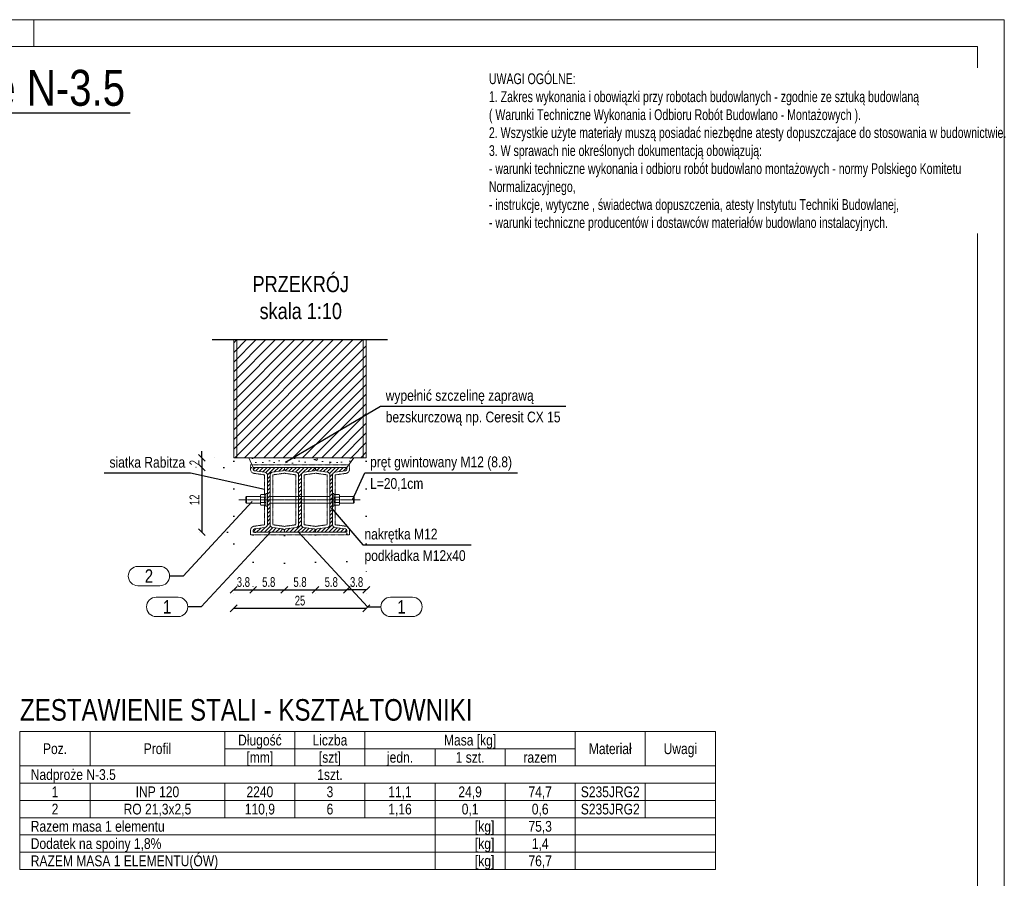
# Model space of a CAD drawing. Header units: millimetres. Extents: x 11149 to 111407, y -107619 to -23630.
# Tile 49 of 245: x 19045 to 19502, y -36758 to -36360. Entities that reach past the tile are written whole.
import ezdxf
from ezdxf.enums import TextEntityAlignment as Align

# ---------------------------------------------------------------- set-up
doc = ezdxf.new("R2010")
doc.units = ezdxf.units.MM
doc.header["$LTSCALE"] = 2
for name, pattern in [('CENTER2', [28.575, 19.05, -3.175, 3.175, -3.175]), ('DOT', [6.35, 0, -6.35]), ('HIDDEN', [9.525, 6.35, -3.175])]:
    doc.linetypes.add(name, pattern=pattern)
doc.layers.get('0').update_dxf_attribs({"plot": 0})
doc.layers.get('Defpoints').update_dxf_attribs({"color": 1})
for name, color, linetype, lineweight in [('e-cad_252', 252, 'HIDDEN', 9), ('e-cad_cienkie', 1, 'Continuous', 9), ('e-cad_opisy', 7, 'Continuous', 9), ('e-cad_osie', 22, 'CENTER2', 9), ('e-cad_stal_kontur', 222, 'Continuous', 20), ('e-cad_stal_wypelnienia', 224, 'Continuous', 9), ('e-cad_wymiary', 4, 'Continuous', 9), ('Opisy', 7, 'Continuous', 13)]:
    doc.layers.add(name, color=color, linetype=linetype, lineweight=lineweight)
doc.layers.add('e-cad_ukryte', color=30, linetype='HIDDEN')
doc.styles.add('e-cad_1', font='arial.ttf', dxfattribs={"width": 0.7})
doc.styles.add('e-cad_2', font='arial.ttf', dxfattribs={"width": 0.8})
doc.dimstyles.new('e-cad_1_10_[cm]', dxfattribs={"dimtxt": 1.8, "dimasz": 1.25, "dimexe": 1.25, "dimexo": 0.625, "dimgap": 0.5, "dimtad": 1, "dimdec": 0, "dimrnd": 1, "dimzin": 1, "dimtxsty": 'e-cad_1', "dimblk": 'OBLIQUE', "dimcen": 2.5, "dimclrd": 256, "dimclre": 252, "dimclrt": 7, "dimadec": 0, "dimazin": 0, "dimtfac": 1, "dimtix": 1, "dimtmove": 2, "dimatfit": 3, "dimldrblk": 'NONE', "dimfxl": 60, "dimfxlon": 1, "dimarcsym": 0})
doc.dimstyles.new('e-cad_1_25_10[cm]', dxfattribs={"dimscale": 2.5, "dimtxt": 1.8, "dimasz": 1.25, "dimexe": 1.25, "dimexo": 0.625, "dimgap": 0.5, "dimtad": 1, "dimdec": 0, "dimlfac": 0.4, "dimrnd": 1, "dimzin": 1, "dimtxsty": 'e-cad_1', "dimblk": 'OBLIQUE', "dimcen": 2.5, "dimclrd": 30, "dimclre": 252, "dimclrt": 7, "dimadec": 0, "dimazin": 0, "dimtfac": 1, "dimtix": 1, "dimtmove": 2, "dimatfit": 3, "dimfxl": 60, "dimfxlon": 1, "dimarcsym": 0})
doc.dimstyles.new('e-cad_1_25_[cm]', dxfattribs={"dimscale": 2.5, "dimtxt": 1.8, "dimasz": 1.25, "dimexe": 1.25, "dimexo": 0.625, "dimgap": 0.5, "dimtad": 1, "dimdec": 0, "dimrnd": 1, "dimzin": 1, "dimtxsty": 'e-cad_1', "dimblk": 'OBLIQUE', "dimcen": 2.5, "dimclrd": 256, "dimclre": 252, "dimclrt": 7, "dimadec": 0, "dimazin": 0, "dimtfac": 1, "dimtix": 1, "dimtmove": 2, "dimatfit": 3, "dimldrblk": 'NONE', "dimfxl": 60, "dimfxlon": 1, "dimarcsym": 0})

# ---------------------------------------------------------------- blocks, each defined once
blk = doc.blocks.new('A3_poziom')
at = {"ltscale": 0.8}
blk.add_line((240, 292), (240, 297), dxfattribs=at)
for points in [[(0, 0), (420, 0), (420, 297), (0, 297)], [(30, 5), (415, 5), (415, 292), (30, 292)]]:
    blk.add_lwpolyline(points, close=True)
blk = doc.blocks.new('e-cad_ZelbetPozycja')
at = {"layer": 'e-cad_opisy', "ltscale": 0.04, "style": 'e-cad_1', "width": 0.8}
for tag, p, height in [('OPIS_1', (0, 1.33), 6.67), ('OPIS_2', (0, -5.33), 4), ('OPIS_4', (16, -5.33), 4), ('OPIS_3', (0, -9.33), 2.67)]:
    blk.add_attdef(tag, p, '', height=height, dxfattribs=at)
at = {"layer": 'e-cad_opisy', "ltscale": 0.04, "style": 'e-cad_1', "width": 0.8, "flags": 1}
for tag, p in [('POZYCJA', (0, -20)), ('ILOSC', (0, -26.67)), ('DODATEK', (0, -33.33))]:
    blk.add_attdef(tag, p, '', height=4, dxfattribs=at)
blk = doc.blocks.new('_None')
blk = doc.blocks.new('_OBLIQUE')
at = {"color": 0, "linetype": 'ByBlock', "lineweight": -2}
blk.add_line((-0.5, -0.5), (0.5, 0.5), dxfattribs=at)
blk = doc.blocks.new('e-cad_StalOpisNiezliczalny_1')
at = {"layer": 'e-cad_cienkie', "ltscale": 0.4}
blk.add_lwpolyline([(5.87, 1.8), (1.78, 1.8, 0.991311), (1.78, -1.8), (5.87, -1.8, 0.991311)], format="xyb", close=True, dxfattribs=at)
at = {"layer": 'e-cad_opisy', "color": 9, "ltscale": 0.04, "style": 'e-cad_1', "width": 0.8}
blk.add_attdef('NR', text='', height=2.5, dxfattribs=at).set_placement((3.83, 0), align=Align.MIDDLE_CENTER)
blk = doc.blocks.new('*D1563')
at = {"layer": 'Defpoints', "color": 0, "ltscale": 0.5}
for p in [(19137.24, -36563.21), (19129.77, -36567.71), (19154.24, -36567.71)]:
    blk.add_point(p, dxfattribs=at)
at = {"layer": 'e-cad_opisy', "color": 30, "lineweight": -2}
for p, q in [((19129.77, -36563.21), (19129.77, -36560.09)), ((19129.77, -36563.21), (19129.77, -36567.71)), ((19129.77, -36567.71), (19129.77, -36570.84))]:
    blk.add_line(p, q, dxfattribs=at)
at = {"layer": 'e-cad_opisy', "color": 252, "linetype": 'DOT', "lineweight": -2}
for p, q in [((19135.67, -36563.21), (19126.64, -36563.21)), ((19152.67, -36567.71), (19126.64, -36567.71))]:
    blk.add_line(p, q, dxfattribs=at)
at = {"layer": 'e-cad_opisy', "color": 30, "lineweight": -2, "ltscale": 0.5, "xscale": 3.125, "yscale": 3.125, "zscale": 3.125}
for p, rotation in [((19129.77, -36563.21), 270), ((19129.77, -36567.71), 90)]:
    blk.add_blockref('_OBLIQUE', p, dxfattribs=dict(at, rotation=rotation))
at = {"layer": 'e-cad_opisy', "color": 7, "ltscale": 0.5, "insert": (19126.26, -36565.46), "char_height": 4.5, "attachment_point": 5, "rotation": 90, "style": 'e-cad_1'}
blk.add_mtext('2', dxfattribs=at)
blk = doc.blocks.new('*D1564')
at = {"layer": 'Defpoints', "color": 0, "ltscale": 0.5}
for p in [(19154.24, -36567.71), (19129.77, -36597.71), (19156.02, -36597.71)]:
    blk.add_point(p, dxfattribs=at)
at = {"layer": 'e-cad_opisy', "color": 252, "linetype": 'DOT', "lineweight": -2}
for p, q in [((19152.67, -36567.71), (19126.64, -36567.71)), ((19154.46, -36597.71), (19126.64, -36597.71))]:
    blk.add_line(p, q, dxfattribs=at)
at = {"layer": 'e-cad_opisy', "color": 30, "lineweight": -2}
blk.add_line((19129.77, -36567.71), (19129.77, -36597.71), dxfattribs=at)
at = {"layer": 'e-cad_opisy', "color": 30, "lineweight": -2, "ltscale": 0.5, "xscale": 3.125, "yscale": 3.125, "zscale": 3.125}
for p, rotation in [((19129.77, -36567.71), 90), ((19129.77, -36597.71), 270)]:
    blk.add_blockref('_OBLIQUE', p, dxfattribs=dict(at, rotation=rotation))
at = {"layer": 'e-cad_opisy', "color": 7, "ltscale": 0.5, "insert": (19126.26, -36582.71), "char_height": 4.5, "attachment_point": 5, "rotation": 90, "style": 'e-cad_1'}
blk.add_mtext('12', dxfattribs=at)
blk = doc.blocks.new('*D1565')
at = {"layer": 'Defpoints', "color": 0, "ltscale": 0.5}
for p in [(19144.49, -36563.21), (19153.49, -36597.34), (19153.49, -36624.41)]:
    blk.add_point(p, dxfattribs=at)
at = {"layer": 'e-cad_opisy', "color": 252, "linetype": 'DOT', "lineweight": -2}
for p, q in [((19144.49, -36564.77), (19144.49, -36627.54)), ((19153.49, -36598.9), (19153.49, -36627.54))]:
    blk.add_line(p, q, dxfattribs=at)
at = {"layer": 'e-cad_opisy', "color": 30, "lineweight": -2}
blk.add_line((19144.49, -36624.41), (19153.49, -36624.41), dxfattribs=at)
at = {"layer": 'e-cad_opisy', "color": 30, "lineweight": -2, "ltscale": 0.5, "xscale": 3.125, "yscale": 3.125, "zscale": 3.125, "rotation": 180}
blk.add_blockref('_OBLIQUE', (19144.49, -36624.41), dxfattribs=at)
at = {"layer": 'e-cad_opisy', "color": 30, "lineweight": -2, "ltscale": 0.5, "xscale": 3.125, "yscale": 3.125, "zscale": 3.125}
blk.add_blockref('_OBLIQUE', (19153.49, -36624.41), dxfattribs=at)
at = {"layer": 'e-cad_opisy', "color": 7, "ltscale": 0.5, "insert": (19148.99, -36620.87), "char_height": 4.5, "attachment_point": 5, "style": 'e-cad_1'}
blk.add_mtext('3.8', dxfattribs=at)
blk = doc.blocks.new('*D1566')
at = {"layer": 'Defpoints', "color": 0, "ltscale": 0.5}
for p in [(19182.49, -36597.34), (19196.99, -36596.97), (19196.99, -36624.41)]:
    blk.add_point(p, dxfattribs=at)
at = {"layer": 'e-cad_opisy', "color": 252, "linetype": 'DOT', "lineweight": -2}
for p, q in [((19182.49, -36598.9), (19182.49, -36627.54)), ((19196.99, -36598.53), (19196.99, -36627.54))]:
    blk.add_line(p, q, dxfattribs=at)
at = {"layer": 'e-cad_opisy', "color": 30, "lineweight": -2}
blk.add_line((19182.49, -36624.41), (19196.99, -36624.41), dxfattribs=at)
at = {"layer": 'e-cad_opisy', "color": 30, "lineweight": -2, "ltscale": 0.5, "xscale": 3.125, "yscale": 3.125, "zscale": 3.125, "rotation": 180}
blk.add_blockref('_OBLIQUE', (19182.49, -36624.41), dxfattribs=at)
at = {"layer": 'e-cad_opisy', "color": 30, "lineweight": -2, "ltscale": 0.5, "xscale": 3.125, "yscale": 3.125, "zscale": 3.125}
blk.add_blockref('_OBLIQUE', (19196.99, -36624.41), dxfattribs=at)
at = {"layer": 'e-cad_opisy', "color": 7, "ltscale": 0.5, "insert": (19189.74, -36620.87), "char_height": 4.5, "attachment_point": 5, "style": 'e-cad_1'}
blk.add_mtext('5.8', dxfattribs=at)
blk = doc.blocks.new('*D1567')
at = {"layer": 'Defpoints', "color": 0, "ltscale": 0.5}
for p in [(19144.49, -36624.41), (19205.99, -36624.41), (19205.99, -36633.04)]:
    blk.add_point(p, dxfattribs=at)
at = {"layer": 'e-cad_opisy', "color": 252, "linetype": 'DOT', "lineweight": -2}
for p, q in [((19144.49, -36625.98), (19144.49, -36636.16)), ((19205.99, -36625.98), (19205.99, -36636.16))]:
    blk.add_line(p, q, dxfattribs=at)
at = {"layer": 'e-cad_opisy', "color": 30, "lineweight": -2}
blk.add_line((19144.49, -36633.04), (19205.99, -36633.04), dxfattribs=at)
at = {"layer": 'e-cad_opisy', "color": 30, "lineweight": -2, "ltscale": 0.5, "xscale": 3.125, "yscale": 3.125, "zscale": 3.125, "rotation": 180}
blk.add_blockref('_OBLIQUE', (19144.49, -36633.04), dxfattribs=at)
at = {"layer": 'e-cad_opisy', "color": 30, "lineweight": -2, "ltscale": 0.5, "xscale": 3.125, "yscale": 3.125, "zscale": 3.125}
blk.add_blockref('_OBLIQUE', (19205.99, -36633.04), dxfattribs=at)
at = {"layer": 'e-cad_opisy', "color": 7, "ltscale": 0.5, "insert": (19175.24, -36629.49), "char_height": 4.5, "attachment_point": 5, "style": 'e-cad_1'}
blk.add_mtext('25', dxfattribs=at)
blk = doc.blocks.new('*D1568')
at = {"layer": 'Defpoints', "color": 0, "ltscale": 0.5}
for p in [(19167.99, -36597.71), (19153.49, -36624.41), (19167.99, -36624.41)]:
    blk.add_point(p, dxfattribs=at)
at = {"layer": 'e-cad_opisy', "color": 252, "linetype": 'DOT', "lineweight": -2}
for p, q in [((19167.99, -36599.27), (19167.99, -36627.54)), ((19153.49, -36622.85), (19153.49, -36621.29))]:
    blk.add_line(p, q, dxfattribs=at)
at = {"layer": 'e-cad_opisy', "color": 30, "lineweight": -2}
blk.add_line((19153.49, -36624.41), (19167.99, -36624.41), dxfattribs=at)
at = {"layer": 'e-cad_opisy', "color": 30, "lineweight": -2, "ltscale": 0.5, "xscale": 3.125, "yscale": 3.125, "zscale": 3.125, "rotation": 180}
blk.add_blockref('_OBLIQUE', (19153.49, -36624.41), dxfattribs=at)
at = {"layer": 'e-cad_opisy', "color": 30, "lineweight": -2, "ltscale": 0.5, "xscale": 3.125, "yscale": 3.125, "zscale": 3.125}
blk.add_blockref('_OBLIQUE', (19167.99, -36624.41), dxfattribs=at)
at = {"layer": 'e-cad_opisy', "color": 7, "ltscale": 0.5, "insert": (19160.74, -36620.87), "char_height": 4.5, "attachment_point": 5, "style": 'e-cad_1'}
blk.add_mtext('5.8', dxfattribs=at)
blk = doc.blocks.new('*D1569')
at = {"layer": 'Defpoints', "color": 0, "ltscale": 0.5}
for p in [(19167.99, -36597.71), (19182.49, -36624.41), (19182.49, -36624.41)]:
    blk.add_point(p, dxfattribs=at)
at = {"layer": 'e-cad_opisy', "color": 252, "linetype": 'DOT', "lineweight": -2}
for p, q in [((19167.99, -36599.27), (19167.99, -36627.54)), ((19182.49, -36625.98), (19182.49, -36627.54))]:
    blk.add_line(p, q, dxfattribs=at)
at = {"layer": 'e-cad_opisy', "color": 30, "lineweight": -2}
blk.add_line((19167.99, -36624.41), (19182.49, -36624.41), dxfattribs=at)
at = {"layer": 'e-cad_opisy', "color": 30, "lineweight": -2, "ltscale": 0.5, "xscale": 3.125, "yscale": 3.125, "zscale": 3.125, "rotation": 180}
blk.add_blockref('_OBLIQUE', (19167.99, -36624.41), dxfattribs=at)
at = {"layer": 'e-cad_opisy', "color": 30, "lineweight": -2, "ltscale": 0.5, "xscale": 3.125, "yscale": 3.125, "zscale": 3.125}
blk.add_blockref('_OBLIQUE', (19182.49, -36624.41), dxfattribs=at)
at = {"layer": 'e-cad_opisy', "color": 7, "ltscale": 0.5, "insert": (19175.24, -36620.87), "char_height": 4.5, "attachment_point": 5, "style": 'e-cad_1'}
blk.add_mtext('5.8', dxfattribs=at)
blk = doc.blocks.new('*D1570')
at = {"layer": 'Defpoints', "color": 0, "ltscale": 0.5}
for p in [(19205.99, -36563.21), (19196.99, -36596.97), (19196.99, -36624.41)]:
    blk.add_point(p, dxfattribs=at)
at = {"layer": 'e-cad_opisy', "color": 252, "linetype": 'DOT', "lineweight": -2}
for p, q in [((19205.99, -36564.77), (19205.99, -36627.54)), ((19196.99, -36598.53), (19196.99, -36627.54))]:
    blk.add_line(p, q, dxfattribs=at)
at = {"layer": 'e-cad_opisy', "color": 30, "lineweight": -2}
blk.add_line((19205.99, -36624.41), (19196.99, -36624.41), dxfattribs=at)
at = {"layer": 'e-cad_opisy', "color": 30, "lineweight": -2, "ltscale": 0.5, "xscale": 3.125, "yscale": 3.125, "zscale": 3.125, "rotation": 180}
blk.add_blockref('_OBLIQUE', (19196.99, -36624.41), dxfattribs=at)
at = {"layer": 'e-cad_opisy', "color": 30, "lineweight": -2, "ltscale": 0.5, "xscale": 3.125, "yscale": 3.125, "zscale": 3.125}
blk.add_blockref('_OBLIQUE', (19205.99, -36624.41), dxfattribs=at)
at = {"layer": 'e-cad_opisy', "color": 7, "ltscale": 0.5, "insert": (19201.49, -36620.87), "char_height": 4.5, "attachment_point": 5, "style": 'e-cad_1'}
blk.add_mtext('3.8', dxfattribs=at)

msp = doc.modelspace()

# ---------------------------------------------------------------- hatches: boundary and pattern name
at = {"layer": 'e-cad_252', "ltscale": 10}
h = msp.add_hatch(dxfattribs=at)
h.set_pattern_fill('ANSI31', color=256)
h.set_pattern_definition([(45, (16772.2896, -40925.081), (-2.245064, 2.245064), [])])
h.paths.add_polyline_path([(19144.49, -36508.42), (19144.49, -36563.21), (19205.99, -36563.21), (19205.99, -36508.42)])
at = {"layer": 'e-cad_252', "ltscale": 0.8}
h = msp.add_hatch(dxfattribs=at)
h.set_pattern_fill('CONC', color=256, scale=0.625, angle=30)
h.set_pattern_definition([(30, (9573.933, -41338.94), (-7.9375, 13.748153), [0, -15.875]), (30, (9576.849, -41343.672), (-7.9375, 13.748153), [0, -15.875]), (30, (9572.975, -41336.01), (-7.9375, 13.748153), [0, -15.875]), (8.1986, (9568.2869, -41344.3997), (49.1819629, 10.0643501), [1.709785, -83.77971]), (246.8699, (9569.9792, -41344.156), (25.36945775, 51.3088076), [0.79375, -78.58125]), (160.6013, (9569.6674, -41344.8858), (116.36576442, -42.80140287), [1.463596, -144.896665]), (236.5651, (9566.083, -41349.155), (-5.8106313, -21.6856646), [0.35498, -35.142599]), (356.3099, (9565.8874, -41349.4512), (35.433811, 2.1268249), [0.57239, -56.66575]), (138.4349, (9566.4586, -41349.488), (-29.6231348, 19.5588252), [0.502015, -49.699148]), (255, (9575.676, -41345.45), (7.937502, -13.748158), [0.673513, -21.777119]), (30, (9575.501, -41346.1), (5.810653, 21.685653), [0.9525, -14.9225]), (165, (9576.326, -41345.624), (-13.748158, -7.937502), [0.673513, -21.777119]), (281.5651, (9568.946, -41337.6035), (-2.1268721, 35.4337999), [0.502015, -49.699148]), (30, (9569.046, -41338.095), (5.810653, 21.685653), [0.79375, -15.08125]), (173.1301, (9569.7338, -41337.6984), (-57.1194597, 3.6838089), [0.79375, -78.58125]), (243.6901, (9561.58, -41341.673), (19.5587899, 29.6231681), [0.57239, -56.66575]), (11.5651, (9561.326, -41342.186), (-35.4337999, -2.1268721), [1.00403, -49.197133]), (156.8699, (9562.3098, -41341.9847), (51.3088076, -25.36945775), [0.79375, -78.58125]), (30, (9565.884, -41339.921), (-7.9375, 13.748153), [0, -15.875]), (30, (9564.236, -41345.639), (-7.9375, 13.748153), [0, -15.875]), (30, (9571.022, -41348.503), (-7.9375, 13.748153), [0, -15.875]), (30, (9572.274, -41342.098), (-7.9375, 13.748153), [0, -15.875]), (30, (9566.937, -41342.063), (-7.9375, 13.748153), [0, -15.875]), (30, (9563.675, -41343.396), (-7.9375, 13.748153), [0, -15.875]), (30, (9565.388, -41343.507), (-7.9375, 13.748153), [0, -15.875]), (30, (9566.743, -41347.124), (-7.9375, 13.748153), [0, -15.875]), (30, (9563.126, -41348.479), (-7.9375, 13.748153), [0, -15.875]), (30, (9561.438, -41345.238), (-7.9375, 13.748153), [0, -15.875]), (30, (9559.28, -41342.451), (-7.9375, 13.748153), [0, -15.875]), (30, (9563.224, -41339.44), (-7.9375, 13.748153), [0, -15.875]), (30, (9565.931, -41337.144), (-7.9375, 13.748153), [0, -15.875]), (30, (9571.06, -41334.916), (-7.9375, 13.748153), [0, -15.875]), (30, (9570.221, -41341.083), (-7.9375, 13.748153), [0, -15.875]), (30, (9567.418, -41339.402), (-7.9375, 13.748153), [0, -15.875]), (30, (9572.328, -41345.366), (-7.9375, 13.748153), [0, -15.875]), (30, (9568.6, -41348.435), (-7.9375, 13.748153), [0, -15.875]), (30, (9574.471, -41349.078), (-7.9375, 13.748153), [0, -15.875]), (30, (9569.458, -41350.873), (-7.9375, 13.748153), [0, -15.875]), (30, (9565.296, -41353.825), (-7.9375, 13.748153), [0, -15.875]), (30, (9567.343, -41353.56), (-7.9375, 13.748153), [0, -15.875]), (30, (9566.37, -41351.556), (-7.9375, 13.748153), [0, -15.875]), (30, (9576.85, -41348.438), (-7.9375, 13.748153), [0, -15.875]), (30, (9575.246, -41341.848), (-7.9375, 13.748153), [0, -15.875]), (30, (9572.177, -41338.12), (-7.9375, 13.748153), [0, -15.875]), (30, (9571.568, -41351.67), (-7.9375, 13.748153), [0, -15.875])])
h.paths.add_polyline_path([(19151.47, -36563.21), (19200.14, -36563.21), (19197.86, -36566.46), (19176.49, -36566.46), (19152.93, -36566.46)])
at = {"layer": 'e-cad_stal_wypelnienia', "ltscale": 0.4}
h = msp.add_hatch(dxfattribs=at)
h.set_pattern_fill('ANSI31', color=256, scale=0.4, style=0)
h.set_pattern_definition([(45, (-5336.7953, -53528.246), (-0.89802561, 0.89802561), [])])
edge = h.paths.add_edge_path()
edge.add_line((19153.49, -36597.71), (19153.49, -36596.97))
edge.add_ellipse((19154.27, -36596.98), major_axis=(-0.554, -0.554), ratio=1, start_angle=233.4848, end_angle=314.4848, ccw=False)
edge.add_line((19154.15, -36596.2), (19159, -36595.52))
edge.add_ellipse((19158.81, -36594.25), major_axis=(1.29, 0), ratio=1, start_angle=278.4848, end_angle=359.4848)
edge.add_line((19160.1, -36594.26), (19160.1, -36571.16))
edge.add_ellipse((19158.81, -36571.18), major_axis=(0.911, 0.911), ratio=1, start_angle=315.5152, end_angle=396.5152)
edge.add_line((19159, -36569.9), (19154.15, -36569.22))
edge.add_ellipse((19154.27, -36568.45), major_axis=(-0.782, 0.043), ratio=1, start_angle=363.6665, end_angle=444.6665, ccw=False)
edge.add_line((19153.49, -36568.46), (19153.49, -36567.71))
edge.add_line((19153.49, -36567.71), (19167.99, -36567.71))
edge.add_line((19167.99, -36567.71), (19167.99, -36568.46))
edge.add_ellipse((19167.2, -36568.45), major_axis=(-0.554, -0.554), ratio=1, start_angle=413.4848, end_angle=494.4848, ccw=False)
edge.add_line((19167.32, -36569.22), (19162.47, -36569.9))
edge.add_ellipse((19162.66, -36571.18), major_axis=(1.08, 0.7), ratio=1, start_angle=65.5166, end_angle=146.5166)
edge.add_line((19161.37, -36571.16), (19161.37, -36594.26))
edge.add_ellipse((19162.66, -36594.25), major_axis=(1.03, 0.77), ratio=1, start_angle=143.6536, end_angle=224.6536)
edge.add_line((19162.47, -36595.52), (19167.32, -36596.2))
edge.add_ellipse((19167.2, -36596.98), major_axis=(-0.782, 0.043), ratio=1, start_angle=183.6665, end_angle=264.6665, ccw=False)
edge.add_line((19167.99, -36596.97), (19167.99, -36597.71))
edge.add_line((19167.99, -36597.71), (19153.49, -36597.71))
h = msp.add_hatch(dxfattribs=at)
h.set_pattern_fill('ANSI31', color=256, scale=0.4, angle=180, style=0)
h.set_pattern_definition([(225, (-5405.7953, -53528.246), (0.89802561, -0.89802561), [])])
edge = h.paths.add_edge_path()
edge.add_line((19167.99, -36567.71), (19167.99, -36568.46))
edge.add_ellipse((19168.77, -36568.45), major_axis=(0.554, 0.554), ratio=1, start_angle=135.5152, end_angle=216.5152)
edge.add_line((19168.65, -36569.22), (19173.5, -36569.9))
edge.add_ellipse((19173.31, -36571.18), major_axis=(-1.03, -0.77), ratio=1, start_angle=503.9609, end_angle=584.9609, ccw=False)
edge.add_line((19174.6, -36571.16), (19174.6, -36594.26))
edge.add_ellipse((19173.31, -36594.25), major_axis=(-1.03, -0.77), ratio=1, start_angle=421.6232, end_angle=502.6232, ccw=False)
edge.add_line((19173.5, -36595.52), (19168.65, -36596.2))
edge.add_ellipse((19168.77, -36596.98), major_axis=(0.782, -0.043), ratio=1, start_angle=101.6361, end_angle=182.6361)
edge.add_line((19167.99, -36596.97), (19167.99, -36597.71))
edge.add_line((19167.99, -36597.71), (19182.49, -36597.71))
edge.add_line((19182.49, -36597.71), (19182.49, -36596.97))
edge.add_ellipse((19181.7, -36596.98), major_axis=(0.554, 0.554), ratio=1, start_angle=315.5152, end_angle=396.5152)
edge.add_line((19181.82, -36596.2), (19176.97, -36595.52))
edge.add_ellipse((19177.16, -36594.25), major_axis=(-1.29, 0), ratio=1, start_angle=360.5152, end_angle=441.5152, ccw=False)
edge.add_line((19175.87, -36594.26), (19175.87, -36571.16))
edge.add_ellipse((19177.16, -36571.18), major_axis=(-0.911, -0.911), ratio=1, start_angle=233.4848, end_angle=314.4848, ccw=False)
edge.add_line((19176.97, -36569.9), (19181.82, -36569.22))
edge.add_ellipse((19181.7, -36568.45), major_axis=(0.782, -0.043), ratio=1, start_angle=281.6361, end_angle=362.6361)
edge.add_line((19182.49, -36568.46), (19182.49, -36567.71))
edge.add_line((19182.49, -36567.71), (19167.99, -36567.71))
h = msp.add_hatch(dxfattribs=at)
h.set_pattern_fill('ANSI31', color=256, scale=0.4, angle=180, style=0)
h.set_pattern_definition([(225, (-5391.2953, -53528.246), (0.89802561, -0.89802561), [])])
edge = h.paths.add_edge_path()
edge.add_line((19182.49, -36567.71), (19182.49, -36568.46))
edge.add_ellipse((19183.27, -36568.45), major_axis=(0.554, 0.554), ratio=1, start_angle=135.5152, end_angle=216.5152)
edge.add_line((19183.15, -36569.22), (19188, -36569.9))
edge.add_ellipse((19187.81, -36571.18), major_axis=(-1.03, -0.77), ratio=1, start_angle=503.9609, end_angle=584.9609, ccw=False)
edge.add_line((19189.1, -36571.16), (19189.1, -36594.26))
edge.add_ellipse((19187.81, -36594.25), major_axis=(-1.03, -0.77), ratio=1, start_angle=421.6232, end_angle=502.6232, ccw=False)
edge.add_line((19188, -36595.52), (19183.15, -36596.2))
edge.add_ellipse((19183.27, -36596.98), major_axis=(0.782, -0.043), ratio=1, start_angle=101.6361, end_angle=182.6361)
edge.add_line((19182.49, -36596.97), (19182.49, -36597.71))
edge.add_line((19182.49, -36597.71), (19196.99, -36597.71))
edge.add_line((19196.99, -36597.71), (19196.99, -36596.97))
edge.add_ellipse((19196.2, -36596.98), major_axis=(0.554, 0.554), ratio=1, start_angle=315.5152, end_angle=396.5152)
edge.add_line((19196.32, -36596.2), (19191.47, -36595.52))
edge.add_ellipse((19191.66, -36594.25), major_axis=(-1.29, 0), ratio=1, start_angle=360.5152, end_angle=441.5152, ccw=False)
edge.add_line((19190.37, -36594.26), (19190.37, -36571.16))
edge.add_ellipse((19191.66, -36571.18), major_axis=(-0.911, -0.911), ratio=1, start_angle=233.4848, end_angle=314.4848, ccw=False)
edge.add_line((19191.47, -36569.9), (19196.32, -36569.22))
edge.add_ellipse((19196.2, -36568.45), major_axis=(0.782, -0.043), ratio=1, start_angle=281.6361, end_angle=362.6361)
edge.add_line((19196.99, -36568.46), (19196.99, -36567.71))
edge.add_line((19196.99, -36567.71), (19182.49, -36567.71))

# ---------------------------------------------------------------- linework, layer by layer
at = {"layer": 'e-cad_cienkie', "ltscale": 0.5}
for points in [[(19045.38, -36706.14), (19077.88, -36706.14), (19077.88, -36690.14), (19045.38, -36690.14)], [(19077.88, -36706.14), (19140.38, -36706.14), (19140.38, -36690.14), (19077.88, -36690.14)], [(19140.38, -36698.14), (19172.88, -36698.14), (19172.88, -36690.14), (19140.38, -36690.14)], [(19172.88, -36698.14), (19205.38, -36698.14), (19205.38, -36690.14), (19172.88, -36690.14)], [(19205.38, -36698.14), (19302.88, -36698.14), (19302.88, -36690.14), (19205.38, -36690.14)], [(19302.88, -36706.14), (19335.38, -36706.14), (19335.38, -36690.14), (19302.88, -36690.14)], [(19335.38, -36706.14), (19367.88, -36706.14), (19367.88, -36690.14), (19335.38, -36690.14)], [(19140.38, -36706.14), (19172.88, -36706.14), (19172.88, -36698.14), (19140.38, -36698.14)], [(19172.88, -36706.14), (19205.38, -36706.14), (19205.38, -36698.14), (19172.88, -36698.14)], [(19205.38, -36706.14), (19237.88, -36706.14), (19237.88, -36698.14), (19205.38, -36698.14)], [(19237.88, -36706.14), (19270.38, -36706.14), (19270.38, -36698.14), (19237.88, -36698.14)], [(19270.38, -36706.14), (19302.88, -36706.14), (19302.88, -36698.14), (19270.38, -36698.14)], [(19045.38, -36714.14), (19367.88, -36714.14), (19367.88, -36706.14), (19045.38, -36706.14)], [(19045.38, -36722.14), (19077.88, -36722.14), (19077.88, -36714.14), (19045.38, -36714.14)], [(19077.88, -36722.14), (19140.38, -36722.14), (19140.38, -36714.14), (19077.88, -36714.14)], [(19140.38, -36722.14), (19172.88, -36722.14), (19172.88, -36714.14), (19140.38, -36714.14)], [(19172.88, -36722.14), (19205.38, -36722.14), (19205.38, -36714.14), (19172.88, -36714.14)], [(19205.38, -36722.14), (19237.88, -36722.14), (19237.88, -36714.14), (19205.38, -36714.14)], [(19237.88, -36722.14), (19270.38, -36722.14), (19270.38, -36714.14), (19237.88, -36714.14)], [(19270.38, -36722.14), (19302.88, -36722.14), (19302.88, -36714.14), (19270.38, -36714.14)], [(19302.88, -36722.14), (19335.38, -36722.14), (19335.38, -36714.14), (19302.88, -36714.14)], [(19335.38, -36722.14), (19367.88, -36722.14), (19367.88, -36714.14), (19335.38, -36714.14)], [(19045.38, -36730.14), (19077.88, -36730.14), (19077.88, -36722.14), (19045.38, -36722.14)], [(19077.88, -36730.14), (19140.38, -36730.14), (19140.38, -36722.14), (19077.88, -36722.14)], [(19140.38, -36730.14), (19172.88, -36730.14), (19172.88, -36722.14), (19140.38, -36722.14)], [(19172.88, -36730.14), (19205.38, -36730.14), (19205.38, -36722.14), (19172.88, -36722.14)], [(19205.38, -36730.14), (19237.88, -36730.14), (19237.88, -36722.14), (19205.38, -36722.14)], [(19237.88, -36730.14), (19270.38, -36730.14), (19270.38, -36722.14), (19237.88, -36722.14)], [(19270.38, -36730.14), (19302.88, -36730.14), (19302.88, -36722.14), (19270.38, -36722.14)], [(19302.88, -36730.14), (19335.38, -36730.14), (19335.38, -36722.14), (19302.88, -36722.14)], [(19335.38, -36730.14), (19367.88, -36730.14), (19367.88, -36722.14), (19335.38, -36722.14)], [(19045.38, -36738.14), (19237.88, -36738.14), (19237.88, -36730.14), (19045.38, -36730.14)], [(19237.88, -36738.14), (19270.38, -36738.14), (19270.38, -36730.14), (19237.88, -36730.14)], [(19270.38, -36738.14), (19302.88, -36738.14), (19302.88, -36730.14), (19270.38, -36730.14)], [(19302.88, -36738.14), (19367.88, -36738.14), (19367.88, -36730.14), (19302.88, -36730.14)], [(19045.38, -36746.14), (19237.88, -36746.14), (19237.88, -36738.14), (19045.38, -36738.14)], [(19237.88, -36746.14), (19270.38, -36746.14), (19270.38, -36738.14), (19237.88, -36738.14)], [(19270.38, -36746.14), (19302.88, -36746.14), (19302.88, -36738.14), (19270.38, -36738.14)], [(19302.88, -36746.14), (19367.88, -36746.14), (19367.88, -36738.14), (19302.88, -36738.14)], [(19045.38, -36754.14), (19237.88, -36754.14), (19237.88, -36746.14), (19045.38, -36746.14)], [(19237.88, -36754.14), (19270.38, -36754.14), (19270.38, -36746.14), (19237.88, -36746.14)], [(19270.38, -36754.14), (19302.88, -36754.14), (19302.88, -36746.14), (19270.38, -36746.14)], [(19302.88, -36754.14), (19367.88, -36754.14), (19367.88, -36746.14), (19302.88, -36746.14)]]:
    msp.add_lwpolyline(points, close=True, dxfattribs=at)
at = {"layer": 'e-cad_opisy'}
for p, q in [((19144.49, -36563.21), (19144.49, -36508.42)), ((19144.49, -36508.42), (19144.49, -36563.21)), ((19145.99, -36563.21), (19145.99, -36508.42)), ((19145.99, -36508.42), (19145.99, -36563.21)), ((19204.49, -36508.42), (19204.49, -36563.21)), ((19205.99, -36563.21), (19205.99, -36508.42)), ((19205.99, -36508.42), (19205.99, -36563.21)), ((19144.49, -36563.21), (19205.99, -36563.21))]:
    msp.add_line(p, q, dxfattribs=at)
at = {"layer": 'e-cad_opisy', "color": 0, "linetype": 'HIDDEN', "ltscale": 4}
for p, q in [((19150.1, -36581.5), (19150.1, -36583.92)), ((19150.47, -36581.12), (19150.47, -36584.3)), ((19161.37, -36581.12), (19189.1, -36581.12)), ((19161.37, -36584.3), (19189.1, -36584.3)), ((19200, -36581.12), (19200, -36584.3)), ((19200.37, -36581.5), (19200.37, -36583.92))]:
    msp.add_line(p, q, dxfattribs=at)
at = {"layer": 'e-cad_opisy'}
for points in [[(19160.1, -36585.71), (19160.1, -36579.71), (19159.47, -36579.71), (19159.47, -36585.71), (19160.1, -36585.71)], [(19190.37, -36585.71), (19190.37, -36579.71), (19191, -36579.71), (19191, -36585.71), (19190.37, -36585.71)], [(19156.87, -36584.57), (19156.87, -36580.85)], [(19156.87, -36581.47), (19159.47, -36581.47)], [(19156.87, -36583.95), (19159.47, -36583.95)], [(19157.13, -36580.23), (19159.21, -36580.23)], [(19159.47, -36584.57), (19159.47, -36580.85)], [(19191, -36584.57), (19191, -36580.85)], [(19193.6, -36581.47), (19191, -36581.47)], [(19193.6, -36583.95), (19191, -36583.95)], [(19193.34, -36580.23), (19191.26, -36580.23)], [(19193.6, -36584.57), (19193.6, -36580.85)], [(19157.13, -36585.19), (19159.21, -36585.19)], [(19193.34, -36585.19), (19191.26, -36585.19)]]:
    msp.add_lwpolyline(points, dxfattribs=at)
at = {"layer": 'e-cad_opisy', "color": 0, "linetype": 'HIDDEN', "ltscale": 4}
for points in [[(19150.1, -36581.5), (19150.47, -36581.12), (19156.87, -36581.12)], [(19150.1, -36583.92), (19150.47, -36584.3), (19156.87, -36584.3)], [(19200.37, -36581.5), (19200, -36581.12), (19193.6, -36581.12)], [(19200.37, -36583.92), (19200, -36584.3), (19193.6, -36584.3)]]:
    msp.add_lwpolyline(points, dxfattribs=at)
at = {"layer": 'e-cad_opisy'}
for points in [[(19157.13, -36581.47, -0.419144), (19157.13, -36580.23)], [(19157.13, -36583.95, -0.209572), (19157.13, -36581.47)], [(19157.13, -36585.19, -0.419144), (19157.13, -36583.95)], [(19159.21, -36581.47, 0.419144), (19159.21, -36580.23)], [(19159.21, -36583.95, 0.209572), (19159.21, -36581.47)], [(19159.21, -36585.19, 0.419144), (19159.21, -36583.95)], [(19191.26, -36581.47, -0.419144), (19191.26, -36580.23)], [(19191.26, -36583.95, -0.209572), (19191.26, -36581.47)], [(19191.26, -36585.19, -0.419144), (19191.26, -36583.95)], [(19193.34, -36581.47, 0.419144), (19193.34, -36580.23)], [(19193.34, -36583.95, 0.209572), (19193.34, -36581.47)], [(19193.34, -36585.19, 0.419144), (19193.34, -36583.95)]]:
    msp.add_lwpolyline(points, format="xyb", dxfattribs=at)
at = {"layer": 'e-cad_osie', "ltscale": 0.02}
msp.add_lwpolyline([(19203.13, -36582.71), (19146.91, -36582.71)], dxfattribs=at)
at = {"layer": 'e-cad_stal_kontur', "linetype": 'HIDDEN', "ltscale": 0.01}
for points in [[(19175.24, -36598.96), (19152.24, -36598.96), (19152.24, -36596.96, -0.370858), (19153.98, -36594.96), (19158.82, -36594.29, 0.374036), (19158.85, -36594.25), (19158.85, -36571.17, 0.374036), (19158.81, -36571.14), (19153.98, -36570.46, -0.370858), (19152.24, -36568.46), (19152.24, -36566.46), (19175.24, -36566.46)], [(19167.99, -36570.33, -0.062761), (19167.5, -36570.46), (19162.65, -36571.14, 0.374036), (19162.62, -36571.18), (19162.62, -36594.25, 0.374036), (19162.66, -36594.29), (19167.5, -36594.96, -0.062761), (19167.99, -36595.1, -0.062761)], [(19167.99, -36570.33, 0.062761), (19168.48, -36570.46), (19173.32, -36571.14, -0.374036), (19173.35, -36571.18), (19173.35, -36594.25, -0.374036), (19173.31, -36594.29), (19168.48, -36594.96, 0.062761), (19167.99, -36595.1, 0.062761)], [(19175.24, -36598.96), (19198.24, -36598.96), (19198.24, -36596.96, 0.370858), (19196.5, -36594.96), (19191.65, -36594.29, -0.374036), (19191.62, -36594.25), (19191.62, -36571.17, -0.374036), (19191.66, -36571.14), (19196.5, -36570.46, 0.370858), (19198.24, -36568.46), (19198.24, -36566.46), (19175.24, -36566.46)], [(19182.49, -36595.1, 0.062761), (19182, -36594.96), (19177.15, -36594.29, -0.374036), (19177.12, -36594.25), (19177.12, -36571.17, -0.374036), (19177.16, -36571.14), (19182, -36570.46, 0.062761), (19182.49, -36570.33)], [(19182.49, -36570.33, 0.062761), (19182.98, -36570.46), (19187.82, -36571.14, -0.374036), (19187.85, -36571.18), (19187.85, -36594.25, -0.374036), (19187.81, -36594.29), (19182.98, -36594.96, 0.062761), (19182.49, -36595.1, 0.062761)]]:
    msp.add_lwpolyline(points, format="xyb", dxfattribs=at)
at = {"layer": 'e-cad_stal_kontur', "ltscale": 0.4}
for points in [[(19153.49, -36597.71), (19153.49, -36596.97, -0.368919), (19154.15, -36596.2), (19159, -36595.52, 0.368919), (19160.1, -36594.26), (19160.1, -36571.16, 0.368919), (19159, -36569.9), (19154.15, -36569.22, -0.368919), (19153.49, -36568.46), (19153.49, -36567.71), (19167.99, -36567.71), (19167.99, -36568.46, -0.368919), (19167.32, -36569.22), (19162.47, -36569.9, 0.368919), (19161.37, -36571.16), (19161.37, -36594.26, 0.368919), (19162.47, -36595.52), (19167.32, -36596.2, -0.368919), (19167.99, -36596.97), (19167.99, -36597.71), (19153.49, -36597.71)], [(19182.49, -36597.71), (19182.49, -36596.97, 0.368919), (19181.82, -36596.2), (19176.97, -36595.52, -0.368919), (19175.87, -36594.26), (19175.87, -36571.16, -0.368919), (19176.97, -36569.9), (19181.82, -36569.22, 0.368919), (19182.49, -36568.46), (19182.49, -36567.71), (19167.99, -36567.71), (19167.99, -36568.46, 0.368919), (19168.65, -36569.22), (19173.5, -36569.9, -0.368919), (19174.6, -36571.16), (19174.6, -36594.26, -0.368919), (19173.5, -36595.52), (19168.65, -36596.2, 0.368919), (19167.99, -36596.97), (19167.99, -36597.71), (19182.49, -36597.71)], [(19196.99, -36597.71), (19196.99, -36596.97, 0.368919), (19196.32, -36596.2), (19191.47, -36595.52, -0.368919), (19190.37, -36594.26), (19190.37, -36571.16, -0.368919), (19191.47, -36569.9), (19196.32, -36569.22, 0.368919), (19196.99, -36568.46), (19196.99, -36567.71), (19182.49, -36567.71), (19182.49, -36568.46, 0.368919), (19183.15, -36569.22), (19188, -36569.9, -0.368919), (19189.1, -36571.16), (19189.1, -36594.26, -0.368919), (19188, -36595.52), (19183.15, -36596.2, 0.368919), (19182.49, -36596.97), (19182.49, -36597.71), (19196.99, -36597.71)]]:
    msp.add_lwpolyline(points, format="xyb", dxfattribs=at)
at = {"layer": 'e-cad_ukryte', "ltscale": 0.02}
msp.add_line((19134.49, -36508.42), (19215.99, -36508.42), dxfattribs=at)
at = {"layer": 'e-cad_wymiary', "ltscale": 0.4}
for p, q in [((19153.49, -36567.71), (19151.47, -36563.21)), ((19196.99, -36567.71), (19200.14, -36563.21))]:
    msp.add_line(p, q, dxfattribs=at)

# ---------------------------------------------------------------- block references
at = {"layer": 'e-cad_opisy', "ltscale": 0.02, "xscale": 2.5, "yscale": 2.5, "zscale": 2.5}
msp.add_blockref('A3_poziom', (18451.87, -37102.55), dxfattribs=at)
at = {"layer": 'e-cad_opisy', "ltscale": 0.5, "xscale": 2.5, "yscale": 2.5, "zscale": 2.5}
msp.add_blockref('e-cad_ZelbetPozycja', (18922.18, -36403.31), dxfattribs=at).add_auto_attribs({'OPIS_1': 'poz. Nadproże N-3.5', 'OPIS_2': 'szt.1', 'OPIS_3': 'dodatek na spoiny 1,8%'})
at = {"layer": 'e-cad_opisy'}
ref = msp.add_blockref('e-cad_StalOpisNiezliczalny_1', (19114.75, -36618.07), dxfattribs=dict(at, xscale=-2.5, yscale=2.5, zscale=2.5))
ref.add_attrib('NR', '2', dxfattribs={"color": 9, "height": 6.25, "style": 'e-cad_1', "width": 0.8}).set_placement((19105.19, -36618.07), align=Align.MIDDLE_CENTER)
ref = msp.add_blockref('e-cad_StalOpisNiezliczalny_1', (19123.2, -36632.36), dxfattribs=dict(at, xscale=-2.5, yscale=2.5, zscale=2.5))
ref.add_attrib('NR', '1', dxfattribs={"color": 9, "height": 6.25, "style": 'e-cad_1', "width": 0.8}).set_placement((19113.64, -36632.36), align=Align.MIDDLE_CENTER)
at = {"layer": 'e-cad_opisy', "xscale": 2.5, "yscale": 2.5, "zscale": 2.5}
msp.add_blockref('e-cad_StalOpisNiezliczalny_1', (19212.77, -36632.36), dxfattribs=at).add_auto_attribs({'NR': '1'})

# ---------------------------------------------------------------- texts
at = {"layer": 'e-cad_opisy', "style": 'e-cad_1', "width": 0.8}
for s, p in [('wypełnić szczelinę zaprawą', (19215, -36536.81)), ('bezskurczową np. Ceresit CX 15', (19215, -36546.81)), ('siatka Rabitza', (19086.9, -36567.8))]:
    msp.add_text(s, height=5, dxfattribs=at).set_placement(p)
at = {"layer": 'e-cad_opisy', "ltscale": 0.4, "style": 'e-cad_1', "width": 0.8}
for s, p in [('pręt gwintowany M12 (8.8)', (19207.74, -36567.64)), ('L=20,1cm', (19207.74, -36577.64)), ('nakrętka M12', (19205.15, -36601.09)), ('podkładka M12x40', (19205.15, -36611.09))]:
    msp.add_text(s, height=5, dxfattribs=at).set_placement(p)
at = {"layer": 'e-cad_opisy', "ltscale": 0.5, "style": 'e-cad_1', "width": 0.8}
for s, height, p in [('ZESTAWIENIE STALI - KSZTAŁTOWNIKI', 10, (19045.38, -36685.14)), ('Nadproże N-3.5', 5, (19050.38, -36712.64)), ('Razem masa 1 elementu', 5, (19050.38, -36736.64)), ('Dodatek na spoiny 1,8%', 5, (19050.38, -36744.64)), ('RAZEM MASA 1 ELEMENTU(ÓW)', 5, (19050.38, -36752.64))]:
    msp.add_text(s, height=height, dxfattribs=at).set_placement(p)
for s, p in [('Długość', (19156.63, -36696.64)), ('Liczba', (19189.13, -36696.64)), ('Masa [kg]', (19254.13, -36696.64)), ('Poz.', (19061.63, -36700.64)), ('Profil', (19109.13, -36700.64)), ('Materiał', (19319.13, -36700.64)), ('Uwagi', (19351.63, -36700.64)), ('[mm]', (19156.63, -36704.64)), ('[szt]', (19189.13, -36704.64)), ('jedn.', (19221.63, -36704.64)), ('1 szt.', (19254.13, -36704.64)), ('razem', (19286.63, -36704.64)), ('1szt.', (19189.13, -36712.64)), ('1', (19061.63, -36720.64)), ('INP 120', (19109.13, -36720.64)), ('2240', (19156.63, -36720.64)), ('3', (19189.13, -36720.64)), ('11,1', (19221.63, -36720.64)), ('24,9', (19254.13, -36720.64)), ('74,7', (19286.63, -36720.64)), ('S235JRG2', (19319.13, -36720.64)), ('2', (19061.63, -36728.64)), ('RO 21,3x2,5', (19109.13, -36728.64)), ('110,9', (19156.63, -36728.64)), ('6', (19189.13, -36728.64)), ('1,16', (19221.63, -36728.64)), ('0,1', (19254.13, -36728.64)), ('0,6', (19286.63, -36728.64)), ('S235JRG2', (19319.13, -36728.64)), ('75,3', (19286.63, -36736.64)), ('1,4', (19286.63, -36744.64)), ('76,7', (19286.63, -36752.64))]:
    msp.add_text(s, height=5, dxfattribs=at).set_placement(p, align=Align.CENTER)
for p in [(19265.38, -36736.64), (19265.38, -36744.64), (19265.38, -36752.64)]:
    msp.add_text('[kg]', height=5, dxfattribs=at).set_placement(p, align=Align.RIGHT)
at = {"layer": 'e-cad_opisy', "ltscale": 0.8, "insert": (19175.6, -36499.02), "char_height": 7.5, "width": 113.777, "attachment_point": 8, "style": 'e-cad_2'}
msp.add_mtext('PRZEKRÓJ\\Pskala 1:10', dxfattribs=at)

# ---------------------------------------------------------------- dimensions: what is measured, and where the dimension line sits
at = {"layer": 'e-cad_opisy'}
for base, p1, p2, picture, middle in [((19129.77, -36567.71), (19137.24, -36563.21), (19154.24, -36567.71), '*D1563', (19126.26, -36565.46)), ((19129.77, -36597.71), (19154.24, -36567.71), (19156.02, -36597.71), '*D1564', (19126.26, -36582.71))]:
    dim = msp.add_linear_dim(base=base, p1=p1, p2=p2, angle=90, dimstyle='e-cad_1_25_10[cm]', override={"dimblk": 'OBLIQUE'}, dxfattribs=at)
    dim.commit()
    dim.dimension.update_dxf_attribs({"geometry": picture, "text_midpoint": middle})
for base, p1, p2, text, picture, middle in [((19153.49, -36624.41), (19144.49, -36563.21), (19153.49, -36597.34), '3.8', '*D1565', (19148.99, -36620.87)), ((19167.99, -36624.41), (19153.49, -36624.41), (19167.99, -36597.71), '5.8', '*D1568', (19160.74, -36620.87)), ((19182.49, -36624.41), (19167.99, -36597.71), (19182.49, -36624.41), '5.8', '*D1569', (19175.24, -36620.87)), ((19196.99, -36624.41), (19182.49, -36597.34), (19196.99, -36596.97), '5.8', '*D1566', (19189.74, -36620.87))]:
    dim = msp.add_linear_dim(base=base, p1=p1, p2=p2, text=text, dimstyle='e-cad_1_25_10[cm]', override={"dimtxsty": 'e-cad_1', "dimblk": 'OBLIQUE'}, dxfattribs=at)
    dim.commit()
    dim.dimension.update_dxf_attribs({"geometry": picture, "text_midpoint": middle})
dim = msp.add_linear_dim(base=(19196.99, -36624.41), p1=(19205.99, -36563.21), p2=(19196.99, -36596.97), angle=180, text='3.8', dimstyle='e-cad_1_25_10[cm]', override={"dimtxsty": 'e-cad_1', "dimblk": 'OBLIQUE'}, dxfattribs=at)
dim.commit()
dim.dimension.update_dxf_attribs({"geometry": '*D1570', "text_midpoint": (19201.49, -36620.87)})
dim = msp.add_linear_dim(base=(19205.99, -36633.04), p1=(19144.49, -36624.41), p2=(19205.99, -36624.41), dimstyle='e-cad_1_25_10[cm]', override={"dimblk": 'OBLIQUE'}, dxfattribs=at)
dim.commit()
dim.dimension.update_dxf_attribs({"geometry": '*D1567', "text_midpoint": (19175.24, -36629.49)})

# ---------------------------------------------------------------- leaders
at = {"layer": 'e-cad_cienkie', "ltscale": 0.5, "has_arrowhead": 0}
msp.add_leader([(18919.68, -36403.31), (19096.55, -36403.31)], dimstyle='e-cad_1_25_[cm]', dxfattribs=at)
at = {"layer": 'e-cad_cienkie', "has_arrowhead": 0}
for points in [[(19168.5, -36565.22), (19212.5, -36539.31), (19298.56, -36539.31)], [(19158.85, -36577.88), (19124.5, -36570.3), (19084.4, -36570.3)], [(19153.03, -36583.42), (19121, -36618.07), (19114.75, -36618.07)], [(19161.49, -36597.71), (19129.45, -36632.36), (19123.2, -36632.36)], [(19174.49, -36597.71), (19206.52, -36632.36), (19212.77, -36632.36)]]:
    msp.add_leader(points, dimstyle='e-cad_1_25_[cm]', override={"dimldrblk": 'None'}, dxfattribs=at)
at = {"layer": 'e-cad_cienkie', "ltscale": 0.4, "has_arrowhead": 0}
for points in [[(19199.53, -36582.71), (19205.24, -36570.14), (19276.08, -36570.14)], [(19189.77, -36586.49), (19204.4, -36603.59), (19254.56, -36603.59)]]:
    msp.add_leader(points, dimstyle='e-cad_1_10_[cm]', override={"dimldrblk": 'None'}, dxfattribs=at)

# ---------------------------------------------------------------- next in the draw order: texts
at = {"layer": 'Opisy', "insert": (19262.87, -36384.93), "char_height": 5, "width": 227.5, "attachment_point": 1, "style": 'e-cad_1', "bg_fill": 2}
msp.add_mtext('UWAGI OGÓLNE:\\P1. Zakres wykonania i obowiązki przy robotach budowlanych - zgodnie ze sztuką budowlaną\\P( Warunki Techniczne Wykonania i Odbioru Robót Budowlano - Montażowych ).\\P2. Wszystkie użyte materiały muszą posiadać niezbędne atesty dopuszczajace do stosowania w budownictwie.\\P3. W sprawach nie określonych dokumentacją obowiązują:\\P- warunki techniczne wykonania i odbioru robót budowlano montażowych - normy Polskiego Komitetu Normalizacyjnego,\\P- instrukcje, wytyczne , świadectwa dopuszczenia, atesty Instytutu Techniki Budowlanej,\\P- warunki techniczne producentów i dostawców materiałów budowlano instalacyjnych.', dxfattribs=at)

doc.saveas('drawing.dxf')
